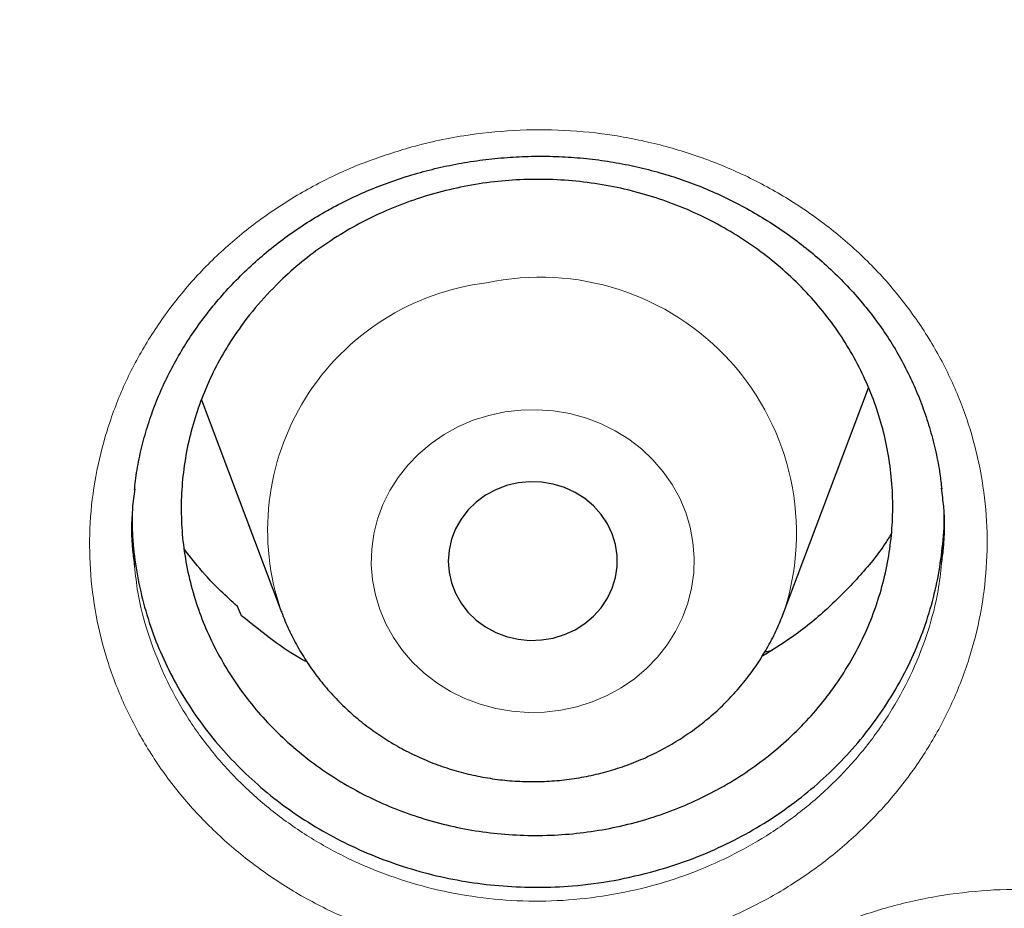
# Model space of a CAD drawing. Header units: millimetres. Extents: x 8 to 984, y 12 to 973.
# Tile 57 of 256: x 345.92 to 350.57, y 772.1 to 776.3. Entities that reach past the tile are written whole.
import ezdxf

# ---------------------------------------------------------------- set-up
doc = ezdxf.new("R2010")
doc.units = ezdxf.units.MM

msp = doc.modelspace()

# ---------------------------------------------------------------- linework, layer by layer
at = {"color": 7, "linetype": 'Continuous', "lineweight": 30}
for p, q in [((349.532, 773.4994), (349.9312, 774.5606)), ((346.7777, 774.5044), (347.1558, 773.4994)), ((346.9667, 773.4826), (346.947, 773.526)), ((347.1544, 773.5031), (347.1558, 773.4994)), ((349.4433, 773.3119), (349.4774, 773.3192))]:
    msp.add_line(p, q, dxfattribs=at)
at = {"color": 252, "linetype": 'Continuous', "lineweight": 0, "flags": 128}
msp.add_lwpolyline([(348.2113, 774.4465), (348.1359, 774.4303), (348.0626, 774.407), (347.9922, 774.3769), (347.9254, 774.3402), (347.863, 774.2974), (347.8054, 774.2489), (347.7534, 774.1952), (347.7074, 774.1368), (347.668, 774.0744), (347.6355, 774.0085), (347.6103, 773.9399), (347.5926, 773.8693), (347.5826, 773.7973), (347.5804, 773.7248), (347.5861, 773.6524), (347.5995, 773.5809), (347.6206, 773.5111), (347.6491, 773.4436), (347.6847, 773.3792), (347.7271, 773.3185), (347.7758, 773.2621), (347.8303, 773.2107), (347.8902, 773.1646), (347.9546, 773.1245), (348.0231, 773.0907), (348.0948, 773.0636), (348.1692, 773.0435), (348.2453, 773.0305), (348.3224, 773.0247), (348.3997, 773.0264), (348.4765, 773.0353), (348.5519, 773.0516), (348.6251, 773.0748), (348.6955, 773.1049), (348.7623, 773.1416), (348.8248, 773.1844), (348.8823, 773.2329), (348.9343, 773.2866), (348.9803, 773.345), (349.0197, 773.4074), (349.0522, 773.4733), (349.0775, 773.5419), (349.0952, 773.6125), (349.1051, 773.6845), (349.1073, 773.757), (349.1017, 773.8294), (349.0882, 773.9009), (349.0672, 773.9707), (349.0387, 774.0382), (349.003, 774.1026), (348.9607, 774.1633), (348.9119, 774.2197), (348.8574, 774.2712), (348.7976, 774.3172), (348.7331, 774.3573), (348.6647, 774.3911), (348.5929, 774.4182), (348.5186, 774.4384), (348.4425, 774.4514), (348.3654, 774.4571), (348.288, 774.4554), (348.2113, 774.4465)], dxfattribs=at)
at = {"color": 7, "linetype": 'Continuous', "lineweight": 30, "flags": 128}
msp.add_lwpolyline([(348.2744, 774.1105), (348.2203, 774.0978), (348.1685, 774.0782), (348.1202, 774.052), (348.0762, 774.0198), (348.0375, 773.9821), (348.0047, 773.9398), (347.9785, 773.8936), (347.9594, 773.8444), (347.9478, 773.7931), (347.9439, 773.7409), (347.9478, 773.6887), (347.9594, 773.6375), (347.9785, 773.5883), (348.0047, 773.542), (348.0375, 773.4997), (348.0762, 773.462), (348.1202, 773.4298), (348.1685, 773.4036), (348.2203, 773.384), (348.2744, 773.3713), (348.3299, 773.3659), (348.3857, 773.3677), (348.4406, 773.3768), (348.4937, 773.393), (348.5439, 773.4159), (348.5901, 773.4452), (348.6316, 773.4802), (348.6675, 773.5203), (348.6971, 773.5647), (348.7197, 773.6126), (348.7351, 773.6629), (348.7429, 773.7147), (348.7429, 773.7671), (348.7351, 773.8189), (348.7197, 773.8693), (348.6971, 773.9171), (348.6675, 773.9615), (348.6316, 774.0016), (348.5901, 774.0366), (348.5439, 774.0659), (348.4937, 774.0889), (348.4406, 774.105), (348.3857, 774.1141), (348.3299, 774.116), (348.2744, 774.1105)], dxfattribs=at)
at = {"color": 252, "linetype": 'Continuous', "lineweight": 0}
for centre, radius, start, end in [((348.3803, 773.8733), 1.2108, 342.0257, 102.1685), ((348.2683, 773.8874), 1.1783, 96.9795, 199.0351)]:
    msp.add_arc(centre, radius, start, end, dxfattribs=at)
for points, knots in [([(346.0257, 818.5745), (345.5291, 818.5686), (344.5359, 818.5568), (343.0491, 818.4611), (341.568, 818.3086), (340.0955, 818.094), (338.6432, 817.8208), (337.2136, 817.4904), (335.8091, 817.1048), (334.4236, 816.6626), (333.0515, 816.1617), (331.6958, 815.6018), (330.3597, 814.9828), (329.0539, 814.3093), (327.781, 813.5826), (326.5507, 812.8087), (325.3647, 811.9902), (324.2243, 811.1296), (323.1247, 810.2236), (322.0613, 809.2682), (321.0372, 808.2642), (320.0553, 807.2126), (319.1236, 806.1216), (318.244, 804.9932), (317.423, 803.8365), (316.6611, 802.6545), (315.9586, 801.45), (315.3122, 800.2182), (314.7195, 798.9537), (314.1829, 797.6584), (313.7047, 796.3344), (313.289, 794.9919), (312.9366, 793.6335), (312.6499, 792.2701), (312.4281, 790.9045), (312.2704, 789.5395), (312.1756, 788.1694), (312.1438, 786.7883), (312.1764, 785.399), (312.2746, 784.004), (312.4381, 782.6145), (312.6666, 781.233), (312.9579, 779.8704), (313.31, 778.5292), (313.7211, 777.2114), (314.1924, 775.9116), (314.7263, 774.6243), (315.3231, 773.3524), (315.9829, 772.0989), (316.7007, 770.8738), (317.4753, 769.6795), (318.3001, 768.5252), (319.1726, 767.4125), (320.0898, 766.3427), (321.0555, 765.3109), (322.0739, 764.3133), (323.144, 763.3525), (324.2648, 762.4313), (325.4277, 761.5572), (326.6305, 760.7319), (327.8634, 759.9617), (329.1233, 759.2469), (330.4071, 758.5878), (331.7201, 757.9813), (333.0678, 757.4253), (334.4484, 756.9218), (335.8597, 756.4732), (337.2906, 756.0831), (338.7384, 755.7525), (340.1917, 755.4835), (341.6472, 755.2755), (343.1021, 755.1275), (344.5625, 755.0386), (346.0345, 755.0087), (347.5154, 755.0393), (349.0022, 755.1315), (350.4833, 755.2849), (351.9558, 755.4992), (353.4081, 755.7725), (354.8377, 756.1029), (356.2423, 756.4885), (357.6278, 756.9307), (358.9999, 757.4316), (360.3556, 757.9915), (361.6916, 758.6105), (362.9974, 759.284), (364.2704, 760.0107), (365.5007, 760.7846), (366.6867, 761.6031), (367.827, 762.4637), (368.9267, 763.3697), (369.99, 764.3251), (371.0141, 765.3291), (371.996, 766.3807), (372.9277, 767.4717), (373.8073, 768.6001), (374.6283, 769.7568), (375.3902, 770.9388), (376.0927, 772.1433), (376.7391, 773.3751), (377.3318, 774.6396), (377.8684, 775.9349), (378.3467, 777.259), (378.7624, 778.6014), (379.1148, 779.9598), (379.4015, 781.3232), (379.6232, 782.6888), (379.781, 784.0538), (379.8757, 785.4239), (379.9075, 786.805), (379.875, 788.1943), (379.7767, 789.5893), (379.6132, 790.9788), (379.3847, 792.3603), (379.0935, 793.7229), (378.7413, 795.0641), (378.3303, 796.3819), (377.859, 797.6817), (377.325, 798.969), (376.7282, 800.2409), (376.0685, 801.4944), (375.3506, 802.7195), (374.5761, 803.9138), (373.7512, 805.0681), (372.8788, 806.1808), (371.9615, 807.2507), (370.9959, 808.2824), (369.9775, 809.28), (368.9073, 810.2408), (367.7865, 811.162), (366.6236, 812.0361), (365.4208, 812.8614), (364.188, 813.6316), (362.9281, 814.3464), (361.6443, 815.0055), (360.3313, 815.612), (358.9835, 816.168), (357.6029, 816.6715), (356.1916, 817.1202), (354.7607, 817.5102), (353.3129, 817.8408), (351.8597, 818.1097), (350.4041, 818.318), (348.9492, 818.4651), (347.4888, 818.5574), (346.5134, 818.5688), (346.0257, 818.5745)], [0, 0, 0, 0, 0.007, 0.014, 0.021, 0.028, 0.035, 0.041875, 0.04875, 0.055625, 0.0625, 0.0695, 0.0765, 0.0835, 0.0905, 0.0975, 0.104375, 0.11125, 0.118125, 0.125, 0.132, 0.139, 0.146, 0.153, 0.16, 0.166875, 0.17375, 0.180625, 0.1875, 0.1945, 0.2015, 0.2085, 0.2155, 0.2225, 0.229375, 0.23625, 0.243125, 0.25, 0.257, 0.264, 0.271, 0.278, 0.285, 0.291875, 0.29875, 0.305625, 0.3125, 0.3195, 0.3265, 0.3335, 0.3405, 0.3475, 0.354375, 0.36125, 0.368125, 0.375, 0.382, 0.389, 0.396, 0.403, 0.41, 0.416875, 0.42375, 0.430625, 0.4375, 0.4445, 0.4515, 0.4585, 0.4655, 0.4725, 0.479375, 0.48625, 0.493125, 0.5, 0.507, 0.514, 0.521, 0.528, 0.535, 0.541875, 0.54875, 0.555625, 0.5625, 0.5695, 0.5765, 0.5835, 0.5905, 0.5975, 0.604375, 0.61125, 0.618125, 0.625, 0.632, 0.639, 0.646, 0.653, 0.66, 0.666875, 0.67375, 0.680625, 0.6875, 0.6945, 0.7015, 0.7085, 0.7155, 0.7225, 0.729375, 0.73625, 0.743125, 0.75, 0.757, 0.764, 0.771, 0.778, 0.785, 0.791875, 0.79875, 0.805625, 0.8125, 0.8195, 0.8265, 0.8335, 0.8405, 0.8475, 0.854375, 0.86125, 0.868125, 0.875, 0.882, 0.889, 0.896, 0.903, 0.91, 0.916875, 0.92375, 0.930625, 0.9375, 0.9445, 0.9515, 0.9585, 0.9655, 0.9725, 0.979375, 0.98625, 0.993125, 1, 1, 1, 1]), ([(347.7563, 775.6958), (347.7994, 775.7072), (347.8856, 775.7298), (348.0514, 775.7605), (348.2541, 775.7819), (348.4927, 775.7823), (348.7298, 775.7583), (348.9623, 775.7093), (349.1874, 775.637), (349.4026, 775.542), (349.6046, 775.4246), (349.7914, 775.2872), (349.9604, 775.1314), (350.1087, 774.9587), (350.2352, 774.772), (350.3385, 774.5734), (350.4163, 774.3651), (350.4686, 774.15), (350.4946, 773.9309), (350.4931, 773.7103), (350.4652, 773.4913), (350.4111, 773.2762), (350.3306, 773.0682), (350.2254, 772.8696), (350.0971, 772.6831), (349.9466, 772.5114), (349.7768, 772.3562), (349.5927, 772.2217), (349.3973, 772.1093), (349.1905, 772.016), (348.9695, 771.9431), (348.7372, 771.8924), (348.5003, 771.8656), (348.2617, 771.8641), (348.0246, 771.887), (347.7916, 771.9339), (347.566, 772.0052), (347.3503, 772.0993), (347.1473, 772.2148), (346.9601, 772.3511), (346.7905, 772.5058), (346.6404, 772.6769), (346.5127, 772.863), (346.4082, 773.0611), (346.3282, 773.2688), (346.2747, 773.4835), (346.2474, 773.7023), (346.2464, 773.923), (346.273, 774.1426), (346.3261, 774.3584), (346.4047, 774.5674), (346.5087, 774.7667), (346.6359, 774.9539), (346.7848, 775.1269), (346.954, 775.2828), (347.1406, 775.4206), (347.3387, 775.5357), (347.5442, 775.6295), (347.6856, 775.6737), (347.7563, 775.6958)], [0, 0, 0, 0, 0.0100748, 0.0201497, 0.037989, 0.0558843, 0.073722, 0.0915693, 0.1094723, 0.1273179, 0.145218, 0.1631741, 0.1810735, 0.1989576, 0.2168991, 0.2347827, 0.2526714, 0.2706168, 0.2885048, 0.3063881, 0.3243277, 0.3422095, 0.3601138, 0.3780738, 0.395977, 0.4138303, 0.4317383, 0.4495887, 0.4664913, 0.4833942, 0.501235, 0.5191331, 0.5369746, 0.5548095, 0.572701, 0.590536, 0.6083992, 0.6263196, 0.6441832, 0.6620503, 0.6799748, 0.6978426, 0.7157357, 0.7336867, 0.7515807, 0.7694542, 0.7873835, 0.8052573, 0.823193, 0.8411875, 0.8591253, 0.8770173, 0.8949674, 0.9128608, 0.9307076, 0.9486126, 0.9664605, 0.9832301, 1, 1, 1, 1]), ([(346.4608, 773.7151), (346.4651, 773.6745), (346.4763, 773.568), (346.5211, 773.3993), (346.5926, 773.2117), (346.6874, 773.0327), (346.803, 772.8646), (346.9388, 772.71), (347.0923, 772.5704), (347.2618, 772.4472), (347.4455, 772.3429), (347.6407, 772.258), (347.8449, 772.1936), (348.0558, 772.1512), (348.2704, 772.1307), (348.4863, 772.1321), (348.7008, 772.1563), (348.911, 772.2022), (349.111, 772.2681), (349.2983, 772.3525), (349.4752, 772.4542), (349.6419, 772.5758), (349.7955, 772.7161), (349.9317, 772.8712), (350.0478, 773.0397), (350.1432, 773.2191), (350.2153, 773.4072), (350.261, 773.578), (350.2726, 773.6864), (350.2771, 773.7289)], [0, 0, 0, 0, 0.023553, 0.061783, 0.10004, 0.138424, 0.176684, 0.214892, 0.253223, 0.29143, 0.329627, 0.367943, 0.406138, 0.444273, 0.482529, 0.520663, 0.558806, 0.597069, 0.63521, 0.671379, 0.707546, 0.745712, 0.784003, 0.822175, 0.860451, 0.898851, 0.937129, 0.975371, 1, 1, 1, 1]), ([(348.7592, 771.142), (348.8013, 771.2094), (348.8829, 771.3401), (349.0343, 771.5164), (349.2008, 771.674), (349.3858, 771.8135), (349.5867, 771.9328), (349.8005, 772.0311), (350.025, 772.1072), (350.2576, 772.1591), (350.4949, 772.1872), (350.734, 772.1908), (350.9716, 772.1693), (351.2047, 772.1238), (351.4309, 772.0547), (351.6467, 771.9623), (351.8499, 771.8485), (352.0379, 771.7145), (352.2078, 771.5616), (352.3581, 771.3923), (352.487, 771.2085), (352.5919, 771.012), (352.6724, 770.8059), (352.7273, 770.5928), (352.7551, 770.3753), (352.7567, 770.1563), (352.7321, 769.9422), (352.6825, 769.7358), (352.6099, 769.535), (352.5117, 769.3391), (352.3882, 769.1511), (352.243, 768.9766), (352.0769, 768.8184), (351.893, 768.678), (351.6933, 768.557), (351.4798, 768.4577), (351.2558, 768.3806), (351.024, 768.3268), (350.7872, 768.2977), (350.5486, 768.2928), (350.3109, 768.3121), (350.0773, 768.3565), (349.8507, 768.4243), (349.6339, 768.5148), (349.43, 768.6277), (349.2413, 768.7605), (349.0696, 768.9119), (348.918, 769.0808), (348.7879, 769.2645), (348.6808, 769.4603), (348.5991, 769.6661), (348.5429, 769.879), (348.5129, 770.0963), (348.5103, 770.3154), (348.5341, 770.5334), (348.5841, 770.7457), (348.6573, 770.9504), (348.7252, 771.0781), (348.7592, 771.142)], [0, 0, 0, 0, 0.018986, 0.03684, 0.054749, 0.0726, 0.090452, 0.10836, 0.12621, 0.144101, 0.162049, 0.179939, 0.197801, 0.21572, 0.233583, 0.251451, 0.269377, 0.287245, 0.305116, 0.323042, 0.340913, 0.358817, 0.376779, 0.394683, 0.412551, 0.430473, 0.448337, 0.465271, 0.482205, 0.50006, 0.517972, 0.535827, 0.553676, 0.57158, 0.589429, 0.607291, 0.625211, 0.643074, 0.660928, 0.678838, 0.696692, 0.714565, 0.732494, 0.750367, 0.768224, 0.786139, 0.803997, 0.821924, 0.839908, 0.857836, 0.875732, 0.893686, 0.911582, 0.929449, 0.947371, 0.965237, 0.982619, 1, 1, 1, 1])]:
    msp.add_open_spline(points, degree=3, knots=knots, dxfattribs=at)
at = {"color": 7, "linetype": 'Continuous', "lineweight": 30}
for points, knots in [([(311.1744, 789.4808), (311.1726, 789.4568), (311.1688, 789.404), (311.163, 789.318), (311.1562, 789.213), (311.1484, 789.0876), (311.1399, 788.9438), (311.1316, 788.792), (311.124, 788.6382), (311.1173, 788.4874), (311.1114, 788.3395), (311.1036, 788.1144), (311.0958, 787.8185), (311.0912, 787.489), (311.0902, 787.2027), (311.0913, 786.9474), (311.0947, 786.6793), (311.1008, 786.3958), (311.111, 786.0672), (311.127, 785.6905), (311.1509, 785.2625), (311.1827, 784.8099), (311.2233, 784.3328), (311.2741, 783.8315), (311.336, 783.3061), (311.4042, 782.8036), (311.4759, 782.3312), (311.5473, 781.902), (311.623, 781.4825), (311.7015, 781.0785), (311.7822, 780.6902), (311.8645, 780.3174), (311.9505, 779.949), (312.0399, 779.5859), (312.1322, 779.2293), (312.2239, 778.8912), (312.3143, 778.5714), (312.3951, 778.2963), (312.4659, 778.0629), (312.5264, 777.8678), (312.5852, 777.6824), (312.641, 777.5101), (312.6922, 777.3552), (312.737, 777.2216), (312.7742, 777.1122), (312.804, 777.0252), (312.8296, 776.9515), (312.8556, 776.8771), (312.8859, 776.7909), (312.922, 776.6893), (312.9659, 776.5673), (313.0183, 776.4238), (313.0798, 776.2579), (313.1496, 776.073), (313.2281, 775.8691), (313.3151, 775.648), (313.4102, 775.4119), (313.5109, 775.1676), (313.6153, 774.9207), (313.7691, 774.5649), (313.976, 774.1045), (314.241, 773.5448), (314.5426, 772.9385), (314.8834, 772.2896), (315.2663, 771.6025), (315.6598, 770.9346), (316.103, 770.2214), (316.6039, 769.4617), (317.1685, 768.6583), (317.758, 767.8705), (318.2975, 767.1924), (318.7816, 766.6134), (319.2073, 766.1236), (319.6562, 765.6272), (320.1289, 765.1252), (320.5526, 764.6938), (320.9195, 764.3325), (321.2229, 764.0411), (321.5348, 763.749), (321.8554, 763.4564), (322.1848, 763.1635), (322.5208, 762.8724), (322.8458, 762.5983), (323.1506, 762.3475), (323.4281, 762.1241), (323.6872, 761.9197), (323.9274, 761.7338), (324.1481, 761.5658), (324.3399, 761.4222), (324.5043, 761.3008), (324.6429, 761.1995), (324.7666, 761.1099), (324.8667, 761.0381), (324.9421, 760.9843), (324.9978, 760.9448), (325.0534, 760.9055), (325.1268, 760.8538), (325.2229, 760.7866), (325.3393, 760.7058), (325.4676, 760.6176), (325.6067, 760.5229), (325.7566, 760.4218), (325.9491, 760.2937), (326.1892, 760.1363), (326.4827, 759.9478), (326.803, 759.7468), (327.1506, 759.534), (327.5225, 759.3123), (327.911, 759.0873), (328.3066, 758.8648), (328.7032, 758.6485), (329.2012, 758.3848), (329.8012, 758.0804), (330.5038, 757.743), (331.2029, 757.4258), (331.933, 757.113), (332.6936, 756.8073), (333.4838, 756.5113), (334.268, 756.2382), (335.0501, 755.9856), (335.829, 755.7531), (336.6058, 755.5399), (337.3801, 755.3453), (338.1561, 755.168), (339.0102, 754.992), (339.9428, 754.8237), (340.9546, 754.6696), (341.9683, 754.5436), (342.9847, 754.4456), (344.0037, 754.3755), (345.0245, 754.3335), (346.0462, 754.3199), (347.0678, 754.3347), (348.0885, 754.3777), (349.1074, 754.449), (350.1237, 754.5481), (351.1366, 754.6751), (352.1451, 754.8298), (353.0762, 754.9988), (353.9306, 755.1757), (354.7123, 755.3551), (355.4967, 755.5533), (356.2874, 755.7717), (357.0797, 756.0099), (357.8731, 756.2684), (358.6666, 756.5472), (359.4641, 756.8487), (360.2236, 757.1569), (360.9441, 757.4683), (361.6205, 757.7774), (362.286, 758.0985), (362.935, 758.4282), (363.5664, 758.7651), (364.1562, 759.0952), (364.7064, 759.4164), (365.2188, 759.7274), (365.6187, 759.9794), (365.9116, 760.1688), (366.0999, 760.2922), (366.2781, 760.4107), (366.4402, 760.5198), (366.5827, 760.6169), (366.6952, 760.6942), (366.7815, 760.754), (366.8451, 760.7983), (366.8999, 760.8366), (366.9458, 760.8688), (366.9829, 760.8949), (367.0137, 760.9166), (367.0458, 760.9394), (367.0963, 760.9751), (367.1704, 761.0279), (367.2684, 761.0982), (367.3814, 761.1798), (367.5101, 761.2737), (367.6546, 761.3802), (367.814, 761.4989), (367.9839, 761.6271), (368.1607, 761.7622), (368.3417, 761.9025), (368.5268, 762.0479), (368.768, 762.2401), (369.0674, 762.4836), (369.4265, 762.7837), (369.7967, 763.102), (370.1773, 763.4392), (370.5676, 763.7957), (370.9668, 764.1722), (371.3499, 764.5458), (371.714, 764.9123), (372.0514, 765.2619), (372.3767, 765.609), (372.685, 765.9473), (372.9768, 766.2761), (373.2676, 766.6125), (373.5557, 766.955), (373.8395, 767.3019), (374.103, 767.6328), (374.3322, 767.928), (374.5303, 768.1888), (374.7003, 768.4168), (374.859, 768.6333), (375.0073, 768.839), (375.15, 769.04), (375.2934, 769.2454), (375.4431, 769.4633), (375.6005, 769.6965), (375.7699, 769.9523), (375.9512, 770.2321), (376.1442, 770.5369), (376.344, 770.8606), (376.55, 771.2036), (376.7616, 771.566), (376.9736, 771.9405), (377.1853, 772.3265), (377.3956, 772.7228), (377.6032, 773.1279), (377.8023, 773.5306), (377.9881, 773.9197), (378.1599, 774.2924), (378.3185, 774.6482), (378.4646, 774.9869), (378.5989, 775.3081), (378.7139, 775.5918), (378.8118, 775.8399), (378.8947, 776.0546), (378.9716, 776.2579), (379.0425, 776.4492), (379.1013, 776.6111), (379.1475, 776.7403), (379.1806, 776.834), (379.2061, 776.9066), (379.2257, 776.963), (379.2434, 777.0139), (379.2645, 777.0753), (379.2917, 777.1549), (379.3256, 777.255), (379.3651, 777.373), (379.4133, 777.5193), (379.4707, 777.6966), (379.5374, 777.9073), (379.6103, 778.1438), (379.6888, 778.4062), (379.7723, 778.6946), (379.8947, 779.1339), (380.0468, 779.7183), (380.217, 780.4419), (380.3704, 781.1712), (380.5068, 781.9059), (380.6282, 782.6604), (380.7332, 783.4347), (380.8201, 784.2287), (380.8776, 784.9172), (380.914, 785.4976), (380.9359, 785.9611), (380.9504, 786.4079), (380.9578, 786.8182), (380.9598, 787.1921), (380.9577, 787.5311), (380.9524, 787.8484), (380.9444, 788.1439), (380.935, 788.4041), (380.925, 788.6312), (380.915, 788.8277), (380.9055, 788.9946), (380.8969, 789.1357), (380.8903, 789.2572), (380.8842, 789.3736), (380.8794, 789.4454), (380.877, 789.4808)], [0, 0, 0, 0, 0.000629, 0.001386, 0.002278, 0.003452, 0.004807, 0.006262, 0.00769, 0.009089, 0.010459, 0.011801, 0.015342, 0.018666, 0.020917, 0.023245, 0.025716, 0.028332, 0.031091, 0.03482, 0.038782, 0.042979, 0.04741, 0.052076, 0.056975, 0.062109, 0.066169, 0.070255, 0.074203, 0.078013, 0.081684, 0.085216, 0.08861, 0.092182, 0.095588, 0.098825, 0.101894, 0.104796, 0.106766, 0.10865, 0.110449, 0.112152, 0.113663, 0.114962, 0.116049, 0.116859, 0.117505, 0.118205, 0.119039, 0.120031, 0.121185, 0.122623, 0.124252, 0.126071, 0.128081, 0.130282, 0.132629, 0.135103, 0.137569, 0.140018, 0.145787, 0.151466, 0.157055, 0.164399, 0.171583, 0.178617, 0.185622, 0.194542, 0.203467, 0.212397, 0.221332, 0.227023, 0.23289, 0.238934, 0.245153, 0.25155, 0.255276, 0.25906, 0.262901, 0.266799, 0.270755, 0.274768, 0.278758, 0.282184, 0.285372, 0.288324, 0.291038, 0.293516, 0.295757, 0.297457, 0.29899, 0.300355, 0.301546, 0.302287, 0.302833, 0.303373, 0.304109, 0.305233, 0.30651, 0.307898, 0.309397, 0.311008, 0.312729, 0.315573, 0.318677, 0.322039, 0.325661, 0.329541, 0.333574, 0.337613, 0.341616, 0.345585, 0.352585, 0.359474, 0.366252, 0.372919, 0.380494, 0.387921, 0.3952, 0.402406, 0.409585, 0.41661, 0.42361, 0.430585, 0.437534, 0.446521, 0.455464, 0.464388, 0.473312, 0.482236, 0.49116, 0.500084, 0.509008, 0.517931, 0.526855, 0.535779, 0.544703, 0.553627, 0.562552, 0.569549, 0.57655, 0.583634, 0.590831, 0.598141, 0.60543, 0.612828, 0.620334, 0.62795, 0.634497, 0.641108, 0.647651, 0.654092, 0.660431, 0.666668, 0.672072, 0.677396, 0.682642, 0.684681, 0.686708, 0.688654, 0.690396, 0.691932, 0.693261, 0.694048, 0.694739, 0.695334, 0.695834, 0.696239, 0.696548, 0.696842, 0.697293, 0.698202, 0.699278, 0.700521, 0.701932, 0.703543, 0.705329, 0.707256, 0.709246, 0.711293, 0.713399, 0.715562, 0.719569, 0.723762, 0.728139, 0.732701, 0.737448, 0.742381, 0.747498, 0.751894, 0.75634, 0.760635, 0.764769, 0.76874, 0.77255, 0.776833, 0.780891, 0.784725, 0.788333, 0.791059, 0.79364, 0.796078, 0.798371, 0.80055, 0.802798, 0.805202, 0.807762, 0.810477, 0.813583, 0.816871, 0.82034, 0.823991, 0.827823, 0.831836, 0.835787, 0.839898, 0.844151, 0.848292, 0.852246, 0.85601, 0.859587, 0.862974, 0.866174, 0.869184, 0.871418, 0.873534, 0.875535, 0.877419, 0.879171, 0.880295, 0.88121, 0.881919, 0.88242, 0.882862, 0.88341, 0.884213, 0.885188, 0.886336, 0.887655, 0.889451, 0.891491, 0.893775, 0.896304, 0.899076, 0.902093, 0.908942, 0.915819, 0.922716, 0.929634, 0.936573, 0.943955, 0.95136, 0.958789, 0.963177, 0.967546, 0.971705, 0.97562, 0.978968, 0.982115, 0.98506, 0.987804, 0.990345, 0.99231, 0.994134, 0.995819, 0.996978, 0.998039, 0.999032, 1, 1, 1, 1]), ([(313.7018, 783.6982), (313.7151, 783.5802), (313.7451, 783.3148), (313.7999, 782.9029), (313.8646, 782.4626), (313.9364, 782.0232), (314.015, 781.5849), (314.1003, 781.1477), (314.1925, 780.7117), (314.2914, 780.2771), (314.397, 779.8438), (314.5093, 779.412), (314.6284, 778.9818), (314.7541, 778.5532), (314.8864, 778.1265), (315.0254, 777.7015), (315.1709, 777.2786), (315.323, 776.8576), (315.4816, 776.4388), (315.6467, 776.0222), (315.8182, 775.6079), (315.9962, 775.196), (316.1805, 774.7865), (316.3712, 774.3797), (316.5681, 773.9754), (316.7713, 773.574), (316.9808, 773.1753), (317.1964, 772.7795), (317.4181, 772.3868), (317.6459, 771.9971), (317.8797, 771.6105), (318.1195, 771.2272), (318.3652, 770.8472), (318.6168, 770.4706), (318.8742, 770.0975), (319.1374, 769.728), (319.4063, 769.3621), (319.6808, 768.9999), (319.961, 768.6415), (320.2467, 768.2869), (320.5378, 767.9363), (320.8344, 767.5898), (321.1363, 767.2473), (321.4435, 766.909), (321.7559, 766.5749), (322.0735, 766.2451), (322.3961, 765.9197), (322.7238, 765.5988), (323.0564, 765.2824), (323.3939, 764.9705), (323.7362, 764.6633), (324.0833, 764.3608), (324.435, 764.0631), (324.7913, 763.7703), (325.1521, 763.4823), (325.5173, 763.1993), (325.8869, 762.9213), (326.2608, 762.6484), (326.6388, 762.3807), (327.021, 762.1181), (327.4072, 761.8608), (327.7974, 761.6089), (328.1914, 761.3622), (328.5893, 761.121), (328.9908, 760.8853), (329.396, 760.6551), (329.8046, 760.4304), (330.2168, 760.2113), (330.6323, 759.998), (331.051, 759.7903), (331.4729, 759.5884), (331.898, 759.3922), (332.326, 759.2019), (332.7569, 759.0175), (333.1907, 758.839), (333.6272, 758.6664), (334.0663, 758.4998), (334.5079, 758.3393), (334.952, 758.1848), (335.3985, 758.0364), (335.8472, 757.8941), (336.2981, 757.7579), (336.751, 757.628), (337.2059, 757.5042), (337.6627, 757.3867), (338.1213, 757.2755), (338.5815, 757.1705), (339.0433, 757.0718), (339.5066, 756.9795), (339.9713, 756.8935), (340.4373, 756.8139), (340.9044, 756.7407), (341.3727, 756.6738), (341.8419, 756.6134), (342.312, 756.5594), (342.7829, 756.5118), (343.2545, 756.4707), (343.7267, 756.436), (344.1994, 756.4078), (344.6725, 756.386), (345.1458, 756.3708), (345.6194, 756.362), (346.093, 756.3596), (346.5666, 756.3638), (347.0401, 756.3744), (347.5134, 756.3916), (347.9863, 756.4151), (348.4589, 756.4452), (348.9309, 756.4817), (349.4023, 756.5247), (349.873, 756.5741), (350.3429, 756.6299), (350.8119, 756.6922), (351.2798, 756.7608), (351.7467, 756.8359), (352.2123, 756.9173), (352.6766, 757.0051), (353.1395, 757.0992), (353.6009, 757.1997), (354.0606, 757.3065), (354.5187, 757.4195), (354.975, 757.5388), (355.4293, 757.6643), (355.8817, 757.796), (356.332, 757.9339), (356.7801, 758.0779), (357.2259, 758.2281), (357.6693, 758.3843), (358.1102, 758.5466), (358.5486, 758.7149), (358.9843, 758.8891), (359.4173, 759.0693), (359.8474, 759.2555), (360.2746, 759.4474), (360.6988, 759.6452), (361.1198, 759.8488), (361.5377, 760.0581), (361.9522, 760.2731), (362.3634, 760.4938), (362.7711, 760.72), (363.1752, 760.9518), (363.5757, 761.1891), (363.9725, 761.4319), (364.3654, 761.6801), (364.7545, 761.9336), (365.1396, 762.1924), (365.5206, 762.4564), (365.8975, 762.7256), (366.2701, 763), (366.6385, 763.2794), (367.0025, 763.5638), (367.362, 763.8532), (367.717, 764.1475), (368.0674, 764.4465), (368.4131, 764.7504), (368.7541, 765.0589), (369.0902, 765.3721), (369.4215, 765.6898), (369.7477, 766.0121), (370.069, 766.3387), (370.3851, 766.6697), (370.696, 767.005), (371.0017, 767.3446), (371.3021, 767.6882), (371.5971, 768.036), (371.8867, 768.3877), (372.1709, 768.7433), (372.4494, 769.1028), (372.7224, 769.4661), (372.9896, 769.8331), (373.2512, 770.2037), (373.5069, 770.5778), (373.7569, 770.9554), (374.0009, 771.3363), (374.239, 771.7206), (374.4711, 772.108), (374.6972, 772.4986), (374.9172, 772.8923), (375.131, 773.2889), (375.3387, 773.6884), (375.5401, 774.0907), (375.7353, 774.4957), (375.9242, 774.9033), (376.1067, 775.3135), (376.2828, 775.7261), (376.4525, 776.1411), (376.6158, 776.5583), (376.7725, 776.9777), (376.9227, 777.3993), (377.0664, 777.8228), (377.2035, 778.2483), (377.3339, 778.6756), (377.4577, 779.1046), (377.5748, 779.5353), (377.6852, 779.9676), (377.789, 780.4013), (377.8859, 780.8363), (377.9761, 781.2727), (378.0595, 781.7102), (378.1361, 782.1488), (378.206, 782.5885), (378.2688, 783.029), (378.3219, 783.4424), (378.3508, 783.7091), (378.3638, 783.8285)], [0, 0, 0, 0, 0.0039737, 0.0089321, 0.0138905, 0.0188489, 0.0238073, 0.0287658, 0.0337243, 0.0386827, 0.0436413, 0.0485999, 0.0535585, 0.058517, 0.0634757, 0.0684343, 0.073393, 0.0783517, 0.0833104, 0.0882692, 0.0932281, 0.098187, 0.1031459, 0.1081048, 0.1130638, 0.1180227, 0.1229819, 0.127941, 0.1329, 0.1378593, 0.1428185, 0.1477778, 0.1527371, 0.1576965, 0.1626559, 0.1676154, 0.1725749, 0.1775343, 0.1824939, 0.1874536, 0.1924133, 0.197373, 0.2023327, 0.2072925, 0.2122523, 0.2172122, 0.2221722, 0.2271321, 0.2320921, 0.2370522, 0.2420122, 0.2469724, 0.2519326, 0.2568928, 0.261853, 0.2668132, 0.2717736, 0.276734, 0.2816944, 0.2866548, 0.2916152, 0.2965757, 0.3015362, 0.3064968, 0.3114574, 0.316418, 0.3213787, 0.3263394, 0.3313, 0.3362608, 0.3412215, 0.3461823, 0.3511431, 0.3561039, 0.3610648, 0.3660256, 0.3709865, 0.3759474, 0.3809084, 0.3858693, 0.3908303, 0.3957913, 0.4007523, 0.4057133, 0.4106744, 0.4156354, 0.4205965, 0.4255575, 0.4305186, 0.4354797, 0.4404408, 0.445402, 0.4503631, 0.4553242, 0.4602854, 0.4652465, 0.4702077, 0.4751689, 0.48013, 0.4850912, 0.4900524, 0.4950136, 0.4999747, 0.5049359, 0.5098971, 0.5148583, 0.5198195, 0.5247807, 0.5297419, 0.534703, 0.5396642, 0.5446254, 0.5495865, 0.5545477, 0.5595089, 0.56447, 0.5694311, 0.5743922, 0.5793534, 0.5843145, 0.5892756, 0.5942367, 0.5991977, 0.6041588, 0.6091198, 0.6140808, 0.6190419, 0.6240029, 0.6289639, 0.6339248, 0.6388858, 0.6438467, 0.6488076, 0.6537685, 0.6587294, 0.6636902, 0.668651, 0.6736118, 0.6785726, 0.6835333, 0.688494, 0.6934547, 0.6984154, 0.703376, 0.7083366, 0.7132971, 0.7182576, 0.7232182, 0.7281787, 0.733139, 0.7380994, 0.7430598, 0.7480201, 0.7529804, 0.7579407, 0.7629009, 0.7678611, 0.7728212, 0.7777813, 0.7827413, 0.7877014, 0.7926614, 0.7976213, 0.8025812, 0.807541, 0.8125007, 0.8174605, 0.8224202, 0.8273799, 0.8323395, 0.8372991, 0.8422586, 0.8472181, 0.8521775, 0.8571369, 0.8620963, 0.8670556, 0.8720149, 0.876974, 0.8819333, 0.8868924, 0.8918514, 0.8968106, 0.9017697, 0.9067286, 0.9116876, 0.9166464, 0.9216052, 0.9265641, 0.9315229, 0.9364816, 0.9414404, 0.946399, 0.9513576, 0.9563163, 0.9612749, 0.9662334, 0.971192, 0.9761504, 0.9811089, 0.9860674, 0.9910259, 0.9959844, 1, 1, 1, 1]), ([(347.4351, 775.433), (347.4517, 775.4413), (347.5012, 775.4661), (347.5862, 775.5034), (347.6909, 775.5429), (347.7987, 775.5767), (347.9091, 775.6048), (348.0217, 775.6271), (348.1359, 775.6433), (348.2512, 775.6533), (348.367, 775.6572), (348.4826, 775.6547), (348.5974, 775.646), (348.7109, 775.6311), (348.8225, 775.61), (348.9315, 775.583), (349.038, 775.5501), (349.1423, 775.5113), (349.2447, 775.4665), (349.3449, 775.4158), (349.4424, 775.3594), (349.5365, 775.2975), (349.6268, 775.2305), (349.7126, 775.1588), (349.7935, 775.0827), (349.8688, 775.0029), (349.9381, 774.9197), (350.0013, 774.8336), (350.0581, 774.7448), (350.1087, 774.6532), (350.1534, 774.5584), (350.1922, 774.4605), (350.2248, 774.36), (350.2508, 774.2571), (350.2688, 774.1645), (350.2753, 774.1061), (350.2778, 774.0828)], [0, 0, 0, 0, 0.014897, 0.044442, 0.074118, 0.103994, 0.134047, 0.164252, 0.194568, 0.224951, 0.255349, 0.285696, 0.315943, 0.346045, 0.375967, 0.40567, 0.435074, 0.464591, 0.494449, 0.524606, 0.555004, 0.585578, 0.616254, 0.646957, 0.677582, 0.708058, 0.738327, 0.768332, 0.798049, 0.827675, 0.857594, 0.887787, 0.918219, 0.948842, 0.979614, 1, 1, 1, 1]), ([(347.1626, 775.0779), (347.196, 775.108), (347.2629, 775.1681), (347.3741, 775.249), (347.4928, 775.3222), (347.6181, 775.3858), (347.7473, 775.4388), (347.8809, 775.4819), (348.0192, 775.5147), (348.16, 775.5365), (348.3009, 775.5472), (348.4422, 775.5471), (348.5843, 775.5358), (348.7249, 775.5135), (348.8615, 775.4806), (348.9946, 775.4373), (349.1246, 775.3834), (349.249, 775.3194), (349.366, 775.2466), (349.476, 775.1651), (349.5791, 775.0744), (349.6735, 774.976), (349.7577, 774.8715), (349.8322, 774.7609), (349.8968, 774.6437), (349.9505, 774.5219), (349.9923, 774.3975), (350.0228, 774.2702), (350.0417, 774.1398), (350.0485, 774.0083), (350.0433, 773.878), (350.0264, 773.7484), (349.9974, 773.6194), (349.9566, 773.4931), (349.9049, 773.3716), (349.8424, 773.2544), (349.7688, 773.1413), (349.685, 773.0345), (349.5926, 772.9355), (349.4917, 772.8439), (349.3817, 772.7596), (349.2644, 772.6843), (349.1418, 772.619), (349.0138, 772.5632), (348.8799, 772.5172), (348.7424, 772.4819), (348.6034, 772.4576), (348.4628, 772.444), (348.3201, 772.4414), (348.1778, 772.45), (348.0381, 772.4695), (347.9007, 772.4996), (347.7653, 772.5407), (347.6342, 772.5922), (347.5096, 772.6533), (347.3909, 772.7236), (347.278, 772.8037), (347.1729, 772.8925), (347.0773, 772.9882), (346.9906, 773.0909), (346.9129, 773.2011), (346.8457, 773.317), (346.7899, 773.4366), (346.745, 773.5602), (346.7113, 773.688), (346.6896, 773.8181), (346.6799, 773.9481), (346.682, 774.0785), (346.6961, 774.2096), (346.7223, 774.3391), (346.7599, 774.465), (346.8087, 774.5875), (346.8691, 774.7071), (346.9465, 774.831), (347.0421, 774.9571), (347.1223, 775.0375), (347.1626, 775.0779)], [0, 0, 0, 0, 0.013227, 0.026454, 0.040066, 0.053677, 0.066904, 0.080131, 0.093742, 0.107354, 0.120579, 0.133805, 0.147414, 0.161024, 0.174249, 0.187475, 0.201085, 0.214695, 0.227924, 0.241152, 0.254765, 0.268378, 0.28161, 0.294843, 0.30846, 0.322076, 0.335314, 0.348549, 0.362169, 0.375791, 0.389028, 0.402265, 0.415888, 0.42951, 0.442747, 0.455983, 0.469604, 0.483225, 0.496457, 0.509689, 0.523307, 0.536925, 0.550153, 0.563382, 0.576995, 0.590608, 0.603834, 0.61706, 0.63067, 0.64428, 0.657505, 0.67073, 0.68434, 0.69795, 0.711177, 0.724405, 0.738016, 0.751627, 0.764859, 0.77809, 0.791706, 0.805322, 0.818557, 0.831793, 0.845411, 0.859031, 0.872269, 0.885507, 0.899129, 0.91275, 0.925987, 0.939224, 0.952846, 0.966468, 0.983141, 1, 1, 1, 1]), ([(346.4605, 774.0795), (346.4618, 774.0931), (346.4664, 774.1415), (346.4813, 774.2237), (346.5053, 774.3254), (346.5363, 774.4248), (346.5737, 774.5223), (346.6176, 774.6181), (346.6681, 774.7122), (346.725, 774.8039), (346.788, 774.8929), (346.8569, 774.9786), (346.9312, 775.0606), (347.0107, 775.1384), (347.0949, 775.2116), (347.1834, 775.2799), (347.2759, 775.3427), (347.3601, 775.3935), (347.4142, 775.422), (347.4351, 775.433)], [0, 0, 0, 0, 0.024331, 0.08706, 0.149167, 0.210659, 0.271936, 0.333825, 0.396138, 0.458792, 0.521709, 0.584792, 0.647941, 0.71101, 0.773905, 0.836538, 0.898831, 0.960741, 1, 1, 1, 1]), ([(350.2771, 773.7289), (350.2804, 773.7525), (350.2929, 773.8418), (350.2934, 773.9619), (350.2808, 774.0566), (350.277, 774.0857)], [0, 0, 0, 0, 0.199331, 0.754468, 1, 1, 1, 1]), ([(346.4617, 774.0824), (346.4575, 774.0516), (346.4444, 773.9551), (346.4447, 773.8315), (346.4573, 773.7405), (346.4608, 773.7151)], [0, 0, 0, 0, 0.252373, 0.791403, 1, 1, 1, 1]), ([(346.4494, 773.9656), (346.4493, 773.9351), (346.4489, 773.8556), (346.4634, 773.726), (346.4915, 773.5781), (346.5337, 773.433), (346.5887, 773.293), (346.6561, 773.1575), (346.7365, 773.0266), (346.8287, 772.9026), (346.9309, 772.7875), (347.0431, 772.6806), (347.1658, 772.582), (347.2972, 772.4934), (347.4351, 772.4161), (347.5794, 772.3497), (347.7308, 772.2942), (347.8868, 772.2509), (348.0446, 772.2202), (348.2046, 772.2017), (348.3674, 772.1956), (348.5433, 772.2031), (348.7307, 772.2265), (348.8599, 772.2589), (348.9249, 772.2753)], [0, 0, 0, 0, 0.027663, 0.072243, 0.1181, 0.163955, 0.208641, 0.253324, 0.299312, 0.345298, 0.389895, 0.434494, 0.480386, 0.526279, 0.570877, 0.615477, 0.661375, 0.707271, 0.75182, 0.796369, 0.84221, 0.888052, 0.943722, 1, 1, 1, 1]), ([(348.9249, 772.2753), (348.9757, 772.2909), (349.0773, 772.322), (349.2251, 772.3841), (349.3686, 772.4571), (349.5046, 772.5413), (349.631, 772.6349), (349.7484, 772.7378), (349.857, 772.8505), (349.9549, 772.9711), (350.0406, 773.0976), (350.1145, 773.2301), (350.1766, 773.3692), (350.2256, 773.5126), (350.2613, 773.6577), (350.2825, 773.8049), (350.2915, 773.9112), (350.2893, 773.9684), (350.289, 773.9752)], [0, 0, 0, 0, 0.065376, 0.130753, 0.198034, 0.265318, 0.330518, 0.395723, 0.462834, 0.529943, 0.595035, 0.660124, 0.727114, 0.794104, 0.859082, 0.924069, 0.990929, 1, 1, 1, 1]), ([(350.0407, 773.8727), (350.0317, 773.8579), (349.987, 773.7839), (349.8856, 773.6623), (349.7372, 773.5112), (349.584, 773.3859), (349.4752, 773.3192), (349.4282, 773.2903)], [0, 0, 0, 0, 0.062199, 0.311563, 0.560146, 0.809878, 1, 1, 1, 1]), ([(346.947, 773.526), (346.8945, 773.5744), (346.8025, 773.6592), (346.7272, 773.7566), (346.6949, 773.7985)], [0, 0, 0, 0, 0.5710766, 1, 1, 1, 1]), ([(347.2764, 773.2637), (347.2737, 773.2651), (347.2151, 773.2947), (347.1099, 773.3669), (347.0144, 773.444), (346.9667, 773.4826)], [0, 0, 0, 0, 0.0237495, 0.5118864, 1, 1, 1, 1]), ([(347.1548, 773.5034), (347.1564, 773.4988), (347.1676, 773.4657), (347.1946, 773.4062), (347.2362, 773.3259), (347.2843, 773.2489), (347.3381, 773.1755), (347.3974, 773.1061), (347.4619, 773.041), (347.5313, 772.9807), (347.6051, 772.9255), (347.683, 772.8757), (347.7646, 772.8315), (347.8494, 772.7932), (347.9371, 772.761), (348.027, 772.7352), (348.1187, 772.7158), (348.2117, 772.703), (348.3055, 772.697), (348.3995, 772.6976), (348.4933, 772.7049), (348.5863, 772.7189), (348.6781, 772.7396), (348.768, 772.7668), (348.8555, 772.8004), (348.9402, 772.8401), (349.0217, 772.8858), (349.0993, 772.9373), (349.1728, 772.9941), (349.2416, 773.056), (349.3054, 773.1227), (349.3639, 773.1938), (349.4167, 773.2688), (349.4634, 773.3473), (349.5023, 773.4243), (349.5224, 773.4762), (349.5316, 773.4999)], [0, 0, 0, 0, 0.004882, 0.0347623, 0.0646743, 0.094619, 0.1246082, 0.1546408, 0.184725, 0.2148616, 0.2450488, 0.2752857, 0.3055756, 0.3359106, 0.3662894, 0.3967085, 0.427163, 0.4576482, 0.4881585, 0.5186885, 0.549233, 0.579784, 0.6103362, 0.6408824, 0.6714179, 0.7019329, 0.7324245, 0.7628844, 0.793307, 0.8236837, 0.8540174, 0.8842992, 0.914524, 0.9446932, 0.9748076, 1, 1, 1, 1])]:
    msp.add_open_spline(points, degree=3, knots=knots, dxfattribs=at)

doc.saveas('drawing.dxf')
